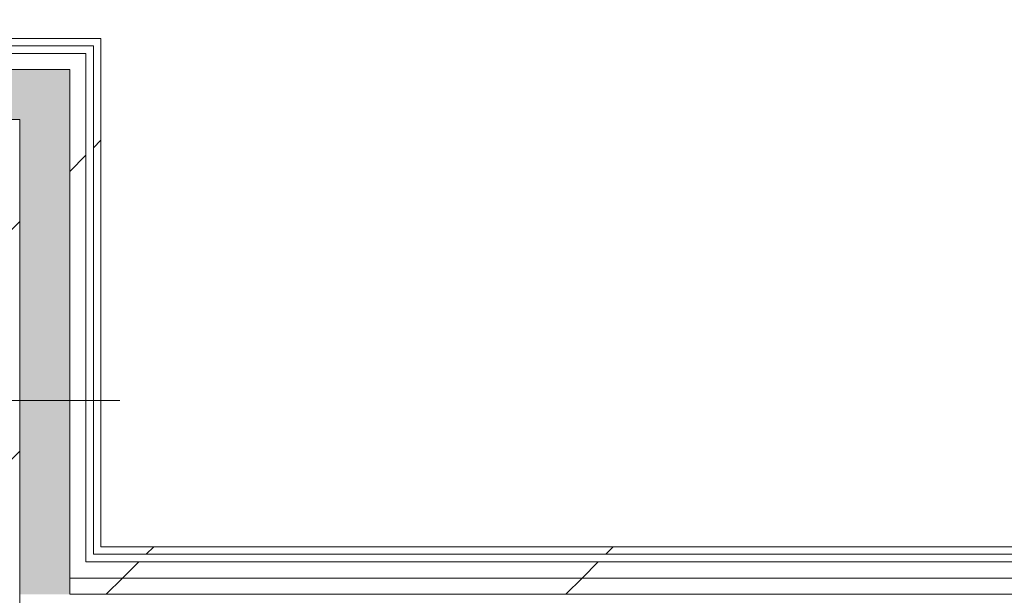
# Model space of a CAD drawing. Header units: millimetres. Extents: x -28277 to 305935, y -19284 to 4746.
# Tile 218 of 256: x 185211 to 185998, y -17170 to -16709. Entities that reach past the tile are written whole.
import ezdxf

# ---------------------------------------------------------------- set-up
doc = ezdxf.new("R2010")
doc.units = ezdxf.units.MM
doc.header["$MEASUREMENT"] = 0
doc.linetypes.add('Wipeout_Contour', pattern=[1000, 0, -1000])
for name, color, linetype in [('10_ESTR_Pilars', 7, 'Continuous'), ('Nuevo_08_E_Envans secs', 7, 'Continuous'), ('Nuevo_12_FAÇ_Façana', 7, 'Continuous')]:
    doc.layers.add(name, color=color, linetype=linetype)
for name, color, linetype, lineweight in [('10_ESTR_Pilars_Pluma_Nº__20', 1, 'Continuous', 5), ('10_ESTR_Pilars_Pluma_Nº__28', 7, 'Continuous', 20), ('10_ESTR_Pilars_Pluma_Nº__42', 8, 'Continuous', 25), ('Nuevo_08_E_Envans secs_Pluma_Nº__1', 7, 'Continuous', 5), ('Nuevo_12_FAÇ_Façana_Pluma_Nº__1', 7, 'Continuous', 5)]:
    doc.layers.add(name, color=color, linetype=linetype, lineweight=lineweight)
for name, color, linetype, lineweight, true_color in [('Nuevo_08_E_Envans secs_Pluma_Nº__102', 7, 'Continuous', 5, 0xcccccc), ('Nuevo_08_E_Envans secs_Pluma_Nº__171', 171, 'Continuous', 13, 0xaaaaff), ('Nuevo_08_E_Envans secs_Pluma_Nº__177', 7, 'Continuous', 15, 0xf7e046), ('Nuevo_12_FAÇ_Façana_Pluma_Nº__171', 171, 'Continuous', 13, 0xaaaaff), ('Nuevo_12_FAÇ_Façana_Pluma_Nº__177', 7, 'Continuous', 15, 0xf7e046)]:
    doc.layers.add(name, color=color, linetype=linetype, lineweight=lineweight, true_color=true_color)
pattern_1 = [(45, (184431.64, 0), (-367.696, 367.696), [390, -130]), (45, (184431.64, 367.7), (-367.696, 367.696), [390, -130])]

# ---------------------------------------------------------------- blocks, each defined once
blk = doc.blocks.new('Muro_121_7', base_point=(190260.53, -17276.98))
at = {"color": 254, "linetype": 'Wipeout_Contour', "lineweight": 0, "ltscale": 747807.504227}
blk.add_wipeout([(185275.53, -17136.98), (187054.56, -17136.98), (187054.56, -17130.98), (185275.53, -17130.98)], dxfattribs=at).dxf.layer = 'Nuevo_12_FAÇ_Façana'
at = {"color": 254, "linetype": 'Wipeout_Contour', "lineweight": 0, "ltscale": 747813.191453}
blk.add_wipeout([(185263.53, -17155.98), (187066.56, -17155.98), (187066.56, -17142.98), (185263.53, -17142.98)], dxfattribs=at).dxf.layer = 'Nuevo_12_FAÇ_Façana'
at = {"layer": 'Nuevo_12_FAÇ_Façana_Pluma_Nº__171', "linetype": 'Continuous', "lineweight": 13, "true_color": 0xaaaaff}
h = blk.add_hatch(dxfattribs=at)
h.set_pattern_fill('Panellat_HPL_0007', color=161, style=0, pattern_type=2)
h.set_pattern_definition(pattern_1)
h.paths.add_polyline_path([(185275.53, -17136.98), (187054.56, -17136.98), (187054.56, -17130.98), (185275.53, -17130.98)])
at = {"layer": 'Nuevo_12_FAÇ_Façana_Pluma_Nº__177', "linetype": 'Continuous', "lineweight": 15, "true_color": 0xf7e046}
h = blk.add_hatch(dxfattribs=at)
h.set_pattern_fill('Panellat_HPL_0007', color=53, style=0, pattern_type=2)
h.set_pattern_definition(pattern_1)
h.paths.add_polyline_path([(185263.53, -17155.98), (187066.56, -17155.98), (187066.56, -17142.98), (185263.53, -17142.98)])
at = {"color": 254, "linetype": 'Wipeout_Contour', "lineweight": 0, "ltscale": 744252.485363}
blk.add_wipeout([(185269.53, -17136.98), (185275.53, -17136.98), (185275.53, -17130.98), (185269.53, -17130.98)], dxfattribs=at).dxf.layer = 'Nuevo_12_FAÇ_Façana'
at = {"color": 254, "linetype": 'Wipeout_Contour', "lineweight": 0, "ltscale": 744196.461611}
blk.add_wipeout([(185250.53, -17155.98), (185263.53, -17155.98), (185263.53, -17142.98), (185250.53, -17142.98)], dxfattribs=at).dxf.layer = 'Nuevo_12_FAÇ_Façana'
at = {"layer": 'Nuevo_12_FAÇ_Façana_Pluma_Nº__171', "linetype": 'Continuous', "lineweight": 13, "true_color": 0xaaaaff}
h = blk.add_hatch(dxfattribs=at)
h.set_pattern_fill('Panellat_HPL_0007', color=161, style=0, pattern_type=2)
h.set_pattern_definition(pattern_1)
h.paths.add_polyline_path([(185269.53, -17136.98), (185275.53, -17136.98), (185275.53, -17130.98), (185269.53, -17130.98)])
at = {"layer": 'Nuevo_12_FAÇ_Façana_Pluma_Nº__177', "linetype": 'Continuous', "lineweight": 15, "true_color": 0xf7e046}
h = blk.add_hatch(dxfattribs=at)
h.set_pattern_fill('Panellat_HPL_0007', color=53, style=0, pattern_type=2)
h.set_pattern_definition(pattern_1)
h.paths.add_polyline_path([(185250.53, -17155.98), (185263.53, -17155.98), (185263.53, -17142.98), (185250.53, -17142.98)])
at = {"layer": 'Nuevo_12_FAÇ_Façana_Pluma_Nº__1', "color": 7, "linetype": 'Continuous', "lineweight": 5}
for p, q in [((185269.53, -17136.98), (185269.53, -17130.98)), ((185263.53, -17142.98), (185263.53, -17136.98)), ((187060.56, -17136.98), (185269.53, -17136.98)), ((187066.56, -17142.98), (185263.53, -17142.98))]:
    blk.add_line(p, q, dxfattribs=at)
at = {"layer": 'Nuevo_12_FAÇ_Façana_Pluma_Nº__1', "color": 7, "linetype": 'Continuous', "lineweight": 5, "flags": 128}
blk.add_lwpolyline([(187054.56, -17130.98), (185275.53, -17130.98)], dxfattribs=at)
at = {"color": 254, "linetype": 'Wipeout_Contour', "lineweight": 0, "ltscale": 747817.965527}
blk.add_wipeout([(185250.53, -17168.98), (187079.56, -17168.98), (187079.56, -17155.98), (185250.53, -17155.98)], dxfattribs=at).dxf.layer = 'Nuevo_12_FAÇ_Façana'
at = {"layer": 'Nuevo_12_FAÇ_Façana_Pluma_Nº__177', "linetype": 'Continuous', "lineweight": 15, "true_color": 0xf7e046}
h = blk.add_hatch(dxfattribs=at)
h.set_pattern_fill('Panellat_HPL_0007', color=53, style=0, pattern_type=2)
h.set_pattern_definition(pattern_1)
h.paths.add_polyline_path([(185250.53, -17168.98), (187079.56, -17168.98), (187079.56, -17155.98), (185250.53, -17155.98)])
at = {"layer": 'Nuevo_12_FAÇ_Façana_Pluma_Nº__1', "color": 7, "linetype": 'Continuous', "lineweight": 5}
for p, q in [((185250.53, -17155.98), (185250.53, -17142.98)), ((187079.56, -17155.98), (185250.53, -17155.98)), ((185250.53, -17168.98), (185250.53, -17155.98)), ((187092.56, -17168.98), (185250.53, -17168.98))]:
    blk.add_line(p, q, dxfattribs=at)
blk = doc.blocks.new('*X664', base_point=(184431.64, 0))
at = {"layer": 'Nuevo_08_E_Envans secs_Pluma_Nº__102', "linetype": 'Continuous', "lineweight": 5, "true_color": 0xcccccc}
blk.add_hatch(color=254, dxfattribs=at).paths.add_polyline_path([(185210.53, -17136.98), (185250.53, -17136.98), (185250.53, -17130.98), (185210.53, -17130.98)])
blk = doc.blocks.new('*X665', base_point=(184431.64, 0))
at = {"layer": 'Nuevo_08_E_Envans secs_Pluma_Nº__102', "linetype": 'Continuous', "lineweight": 5, "true_color": 0xcccccc}
blk.add_hatch(color=254, dxfattribs=at).paths.add_polyline_path([(185210.53, -17142.98), (185250.53, -17142.98), (185250.53, -17136.98), (185210.53, -17136.98)])
blk = doc.blocks.new('*X666', base_point=(184431.64, 0))
at = {"layer": 'Nuevo_08_E_Envans secs_Pluma_Nº__102', "linetype": 'Continuous', "lineweight": 5, "true_color": 0xcccccc}
blk.add_hatch(color=254, dxfattribs=at).paths.add_polyline_path([(185210.53, -17155.98), (185250.53, -17155.98), (185250.53, -17142.98), (185210.53, -17142.98)])
blk = doc.blocks.new('*X667', base_point=(184431.64, 0))
at = {"layer": 'Nuevo_08_E_Envans secs_Pluma_Nº__102', "linetype": 'Continuous', "lineweight": 5, "true_color": 0xcccccc}
blk.add_hatch(color=254, dxfattribs=at).paths.add_polyline_path([(185210.53, -17168.98), (185250.53, -17168.98), (185250.53, -17155.98), (185210.53, -17155.98)])
blk = doc.blocks.new('*X668', base_point=(184431.64, 0))
at = {"layer": 'Nuevo_08_E_Envans secs_Pluma_Nº__102', "linetype": 'Continuous', "lineweight": 5, "true_color": 0xcccccc}
blk.add_hatch(color=254, dxfattribs=at).paths.add_polyline_path([(185210.53, -16788.98), (185250.53, -16748.98), (185210.53, -16748.98)])
blk = doc.blocks.new('*X669', base_point=(184431.64, 0))
at = {"layer": 'Nuevo_08_E_Envans secs_Pluma_Nº__102', "linetype": 'Continuous', "lineweight": 5, "true_color": 0xcccccc}
blk.add_hatch(color=254, dxfattribs=at).paths.add_polyline_path([(185210.53, -16788.98), (185210.53, -17130.98), (185250.53, -17130.98), (185250.53, -16788.98)])
blk = doc.blocks.new('*X670', base_point=(184431.64, 0))
at = {"layer": 'Nuevo_08_E_Envans secs_Pluma_Nº__102', "linetype": 'Continuous', "lineweight": 5, "true_color": 0xcccccc}
blk.add_hatch(color=254, dxfattribs=at).paths.add_polyline_path([(185210.53, -16788.98), (185250.53, -16788.98), (185250.53, -16748.98)])
blk = doc.blocks.new('Muro_184_7', base_point=(185210.53, -17276.98))
at = {"layer": 'Nuevo_12_FAÇ_Façana_Pluma_Nº__1', "color": 7, "linetype": 'Continuous', "lineweight": 5}
blk.add_line((185250.53, -17168.98), (185250.53, -17155.98), dxfattribs=at)
at = {"layer": 'Nuevo_08_E_Envans secs', "color": 7, "lineweight": 20}
blk.add_blockref('*X667', (184431.64, 0), dxfattribs=at)
at = {"color": 254, "linetype": 'Wipeout_Contour', "lineweight": 0, "ltscale": 558075.445697}
blk.add_wipeout([(185269.53, -16729.98), (185275.53, -16723.98), (185269.53, -16723.98)], dxfattribs=at).dxf.layer = 'Nuevo_08_E_Envans secs'
at = {"color": 254, "linetype": 'Wipeout_Contour', "lineweight": 0, "ltscale": 558029.516663}
blk.add_wipeout([(185250.53, -16748.98), (185263.53, -16735.98), (185250.53, -16735.98)], dxfattribs=at).dxf.layer = 'Nuevo_08_E_Envans secs'
at = {"color": 254, "linetype": 'Wipeout_Contour', "lineweight": 0, "ltscale": 744190.748831}
blk.add_wipeout([(185250.53, -17136.98), (185263.53, -17136.98), (185263.53, -17130.98), (185250.53, -17130.98)], dxfattribs=at).dxf.layer = 'Nuevo_08_E_Envans secs'
at = {"layer": 'Nuevo_08_E_Envans secs_Pluma_Nº__171', "linetype": 'Continuous', "lineweight": 13, "true_color": 0xaaaaff}
h = blk.add_hatch(dxfattribs=at)
h.set_pattern_fill('Panellat_HPL_0007', color=161, style=0, pattern_type=2)
h.set_pattern_definition(pattern_1)
h.paths.add_polyline_path([(185269.53, -16729.98), (185275.53, -16723.98), (185269.53, -16723.98)])
at = {"layer": 'Nuevo_08_E_Envans secs_Pluma_Nº__177', "linetype": 'Continuous', "lineweight": 15, "true_color": 0xf7e046}
h = blk.add_hatch(dxfattribs=at)
h.set_pattern_fill('Panellat_HPL_0007', color=53, style=0, pattern_type=2)
h.set_pattern_definition(pattern_1)
h.paths.add_polyline_path([(185250.53, -16748.98), (185263.53, -16735.98), (185250.53, -16735.98)])
h = blk.add_hatch(dxfattribs=at)
h.set_pattern_fill('Panellat_HPL_0007', color=53, style=0, pattern_type=2)
h.set_pattern_definition(pattern_1)
h.paths.add_polyline_path([(185250.53, -17136.98), (185263.53, -17136.98), (185263.53, -17130.98), (185250.53, -17130.98)])
at = {"layer": 'Nuevo_08_E_Envans secs', "color": 7, "lineweight": 20}
for name in ['*X668', '*X664']:
    blk.add_blockref(name, (184431.64, 0), dxfattribs=at)
at = {"color": 254, "linetype": 'Wipeout_Contour', "lineweight": 0, "ltscale": 744178.396718}
blk.add_wipeout([(185269.53, -16729.98), (185269.53, -17130.98), (185275.53, -17130.98), (185275.53, -16729.98)], dxfattribs=at).dxf.layer = 'Nuevo_08_E_Envans secs'
at = {"color": 254, "linetype": 'Wipeout_Contour', "lineweight": 0, "ltscale": 744120.073698}
blk.add_wipeout([(185250.53, -16748.98), (185250.53, -17130.98), (185263.53, -17130.98), (185263.53, -16748.98)], dxfattribs=at).dxf.layer = 'Nuevo_08_E_Envans secs'
at = {"color": 254, "linetype": 'Wipeout_Contour', "lineweight": 0, "ltscale": 744192.959484}
blk.add_wipeout([(185250.53, -17142.98), (185263.53, -17142.98), (185263.53, -17136.98), (185250.53, -17136.98)], dxfattribs=at).dxf.layer = 'Nuevo_08_E_Envans secs'
at = {"layer": 'Nuevo_08_E_Envans secs_Pluma_Nº__171', "linetype": 'Continuous', "lineweight": 13, "true_color": 0xaaaaff}
h = blk.add_hatch(dxfattribs=at)
h.set_pattern_fill('Panellat_HPL_0007', color=161, style=0, pattern_type=2)
h.set_pattern_definition(pattern_1)
h.paths.add_polyline_path([(185269.53, -16729.98), (185269.53, -17130.98), (185275.53, -17130.98), (185275.53, -16729.98)])
at = {"layer": 'Nuevo_08_E_Envans secs_Pluma_Nº__177', "linetype": 'Continuous', "lineweight": 15, "true_color": 0xf7e046}
h = blk.add_hatch(dxfattribs=at)
h.set_pattern_fill('Panellat_HPL_0007', color=53, style=0, pattern_type=2)
h.set_pattern_definition(pattern_1)
h.paths.add_polyline_path([(185250.53, -16748.98), (185250.53, -17130.98), (185263.53, -17130.98), (185263.53, -16748.98)])
h = blk.add_hatch(dxfattribs=at)
h.set_pattern_fill('Panellat_HPL_0007', color=53, style=0, pattern_type=2)
h.set_pattern_definition(pattern_1)
h.paths.add_polyline_path([(185250.53, -17142.98), (185263.53, -17142.98), (185263.53, -17136.98), (185250.53, -17136.98)])
at = {"layer": 'Nuevo_08_E_Envans secs_Pluma_Nº__1', "color": 7, "linetype": 'Continuous', "lineweight": 5}
for p, q in [((185269.53, -17130.98), (185269.53, -16735.98)), ((185250.53, -17130.98), (185250.53, -16788.98))]:
    blk.add_line(p, q, dxfattribs=at)
at = {"layer": 'Nuevo_12_FAÇ_Façana_Pluma_Nº__1', "color": 7, "linetype": 'Continuous', "lineweight": 5}
for p, q in [((185250.53, -17136.98), (185250.53, -17130.98)), ((185263.53, -17136.98), (185263.53, -17130.98)), ((185269.53, -17136.98), (185269.53, -17130.98)), ((185250.53, -17142.98), (185250.53, -17136.98)), ((185263.53, -17142.98), (185263.53, -17136.98)), ((185250.53, -17155.98), (185250.53, -17142.98))]:
    blk.add_line(p, q, dxfattribs=at)
at = {"layer": 'Nuevo_08_E_Envans secs', "color": 7, "lineweight": 20}
for name in ['*X669', '*X665', '*X666']:
    blk.add_blockref(name, (184431.64, 0), dxfattribs=at)
at = {"color": 254, "linetype": 'Wipeout_Contour', "lineweight": 0, "ltscale": 558081.054865}
blk.add_wipeout([(185269.53, -16729.98), (185275.53, -16729.98), (185275.53, -16723.98)], dxfattribs=at).dxf.layer = 'Nuevo_08_E_Envans secs'
at = {"color": 254, "linetype": 'Wipeout_Contour', "lineweight": 0, "ltscale": 558042.728061}
blk.add_wipeout([(185250.53, -16748.98), (185263.53, -16748.98), (185263.53, -16735.98)], dxfattribs=at).dxf.layer = 'Nuevo_08_E_Envans secs'
at = {"layer": 'Nuevo_08_E_Envans secs_Pluma_Nº__171', "linetype": 'Continuous', "lineweight": 13, "true_color": 0xaaaaff}
h = blk.add_hatch(dxfattribs=at)
h.set_pattern_fill('Panellat_HPL_0007', color=161, style=0, pattern_type=2)
h.set_pattern_definition(pattern_1)
h.paths.add_polyline_path([(185269.53, -16729.98), (185275.53, -16729.98), (185275.53, -16723.98)])
at = {"layer": 'Nuevo_08_E_Envans secs_Pluma_Nº__177', "linetype": 'Continuous', "lineweight": 15, "true_color": 0xf7e046}
h = blk.add_hatch(dxfattribs=at)
h.set_pattern_fill('Panellat_HPL_0007', color=53, style=0, pattern_type=2)
h.set_pattern_definition(pattern_1)
h.paths.add_polyline_path([(185250.53, -16748.98), (185263.53, -16748.98), (185263.53, -16735.98)])
at = {"layer": 'Nuevo_08_E_Envans secs_Pluma_Nº__1', "color": 7, "linetype": 'Continuous', "lineweight": 5}
for p, q in [((185269.53, -16729.98), (185263.53, -16729.98)), ((185269.53, -16735.98), (185269.53, -16729.98)), ((185263.53, -16735.98), (185250.53, -16735.98)), ((185263.53, -16748.98), (185263.53, -16735.98)), ((185250.53, -16748.98), (185210.53, -16748.98)), ((185250.53, -16788.98), (185250.53, -16748.98)), ((185263.53, -17130.98), (185263.53, -16748.98))]:
    blk.add_line(p, q, dxfattribs=at)
at = {"layer": 'Nuevo_08_E_Envans secs_Pluma_Nº__1', "color": 7, "linetype": 'Continuous', "lineweight": 5, "flags": 128}
for points in [[(185275.53, -16723.98), (185269.53, -16723.98)], [(185275.53, -17130.98), (185275.53, -16723.98)]]:
    blk.add_lwpolyline(points, dxfattribs=at)
at = {"layer": 'Nuevo_08_E_Envans secs', "color": 7, "lineweight": 20}
blk.add_blockref('*X670', (184431.64, 0), dxfattribs=at)
blk = doc.blocks.new('*X672', base_point=(184431.64, 0))
at = {"layer": 'Nuevo_08_E_Envans secs_Pluma_Nº__102', "linetype": 'Continuous', "lineweight": 5, "true_color": 0xcccccc}
blk.add_hatch(color=254, dxfattribs=at).paths.add_polyline_path([(184860.53, -16788.98), (184820.53, -16748.98), (184820.53, -16788.98)])
blk = doc.blocks.new('*X673', base_point=(184431.64, 0))
at = {"layer": 'Nuevo_08_E_Envans secs_Pluma_Nº__102', "linetype": 'Continuous', "lineweight": 5, "true_color": 0xcccccc}
blk.add_hatch(color=254, dxfattribs=at).paths.add_polyline_path([(184860.53, -16788.98), (185210.53, -16788.98), (185210.53, -16748.98), (184860.53, -16748.98)])
blk = doc.blocks.new('*X674', base_point=(184431.64, 0))
at = {"layer": 'Nuevo_08_E_Envans secs_Pluma_Nº__102', "linetype": 'Continuous', "lineweight": 5, "true_color": 0xcccccc}
blk.add_hatch(color=254, dxfattribs=at).paths.add_polyline_path([(184860.53, -16748.98), (184820.53, -16748.98), (184860.53, -16788.98)])
blk = doc.blocks.new('Muro_185_7', base_point=(185210.53, -16788.98))
at = {"color": 254, "linetype": 'Wipeout_Contour', "lineweight": 0, "ltscale": 556659.850687}
blk.add_wipeout([(184795.53, -16729.98), (184801.53, -16729.98), (184795.53, -16723.98)], dxfattribs=at).dxf.layer = 'Nuevo_08_E_Envans secs'
at = {"color": 254, "linetype": 'Wipeout_Contour', "lineweight": 0, "ltscale": 556707.185329}
blk.add_wipeout([(184807.53, -16748.98), (184820.53, -16748.98), (184807.53, -16735.98)], dxfattribs=at).dxf.layer = 'Nuevo_08_E_Envans secs'
at = {"layer": 'Nuevo_08_E_Envans secs_Pluma_Nº__171', "linetype": 'Continuous', "lineweight": 13, "true_color": 0xaaaaff}
h = blk.add_hatch(dxfattribs=at)
h.set_pattern_fill('Panellat_HPL_0007', color=161, style=0, pattern_type=2)
h.set_pattern_definition(pattern_1)
h.paths.add_polyline_path([(184795.53, -16729.98), (184801.53, -16729.98), (184795.53, -16723.98)])
at = {"layer": 'Nuevo_08_E_Envans secs_Pluma_Nº__177', "linetype": 'Continuous', "lineweight": 15, "true_color": 0xf7e046}
h = blk.add_hatch(dxfattribs=at)
h.set_pattern_fill('Panellat_HPL_0007', color=53, style=0, pattern_type=2)
h.set_pattern_definition(pattern_1)
h.paths.add_polyline_path([(184807.53, -16748.98), (184820.53, -16748.98), (184807.53, -16735.98)])
at = {"layer": 'Nuevo_08_E_Envans secs', "color": 7, "lineweight": 20}
blk.add_blockref('*X672', (184431.64, 0), dxfattribs=at)
at = {"color": 254, "linetype": 'Wipeout_Contour', "lineweight": 0, "ltscale": 743160.18363}
blk.add_wipeout([(184801.53, -16729.98), (185269.53, -16729.98), (185269.53, -16723.98), (184801.53, -16723.98)], dxfattribs=at).dxf.layer = 'Nuevo_08_E_Envans secs'
at = {"color": 254, "linetype": 'Wipeout_Contour', "lineweight": 0, "ltscale": 743165.767759}
blk.add_wipeout([(184820.53, -16748.98), (185250.53, -16748.98), (185250.53, -16735.98), (184820.53, -16735.98)], dxfattribs=at).dxf.layer = 'Nuevo_08_E_Envans secs'
at = {"layer": 'Nuevo_08_E_Envans secs_Pluma_Nº__171', "linetype": 'Continuous', "lineweight": 13, "true_color": 0xaaaaff}
h = blk.add_hatch(dxfattribs=at)
h.set_pattern_fill('Panellat_HPL_0007', color=161, style=0, pattern_type=2)
h.set_pattern_definition(pattern_1)
h.paths.add_polyline_path([(184801.53, -16729.98), (185269.53, -16729.98), (185269.53, -16723.98), (184801.53, -16723.98)])
at = {"layer": 'Nuevo_08_E_Envans secs_Pluma_Nº__177', "linetype": 'Continuous', "lineweight": 15, "true_color": 0xf7e046}
h = blk.add_hatch(dxfattribs=at)
h.set_pattern_fill('Panellat_HPL_0007', color=53, style=0, pattern_type=2)
h.set_pattern_definition(pattern_1)
h.paths.add_polyline_path([(184820.53, -16748.98), (185250.53, -16748.98), (185250.53, -16735.98), (184820.53, -16735.98)])
at = {"layer": 'Nuevo_08_E_Envans secs_Pluma_Nº__1', "color": 7, "linetype": 'Continuous', "lineweight": 5}
for p, q in [((185263.53, -16729.98), (184807.53, -16729.98)), ((185269.53, -16729.98), (185263.53, -16729.98)), ((185263.53, -16735.98), (185250.53, -16735.98)), ((185210.53, -16748.98), (184860.53, -16748.98)), ((185250.53, -16748.98), (185210.53, -16748.98))]:
    blk.add_line(p, q, dxfattribs=at)
at = {"layer": 'Nuevo_08_E_Envans secs', "color": 7, "lineweight": 20}
blk.add_blockref('*X673', (184431.64, 0), dxfattribs=at)
at = {"color": 254, "linetype": 'Wipeout_Contour', "lineweight": 0, "ltscale": 556664.199307}
blk.add_wipeout([(184801.53, -16723.98), (184795.53, -16723.98), (184801.53, -16729.98)], dxfattribs=at).dxf.layer = 'Nuevo_08_E_Envans secs'
at = {"color": 254, "linetype": 'Wipeout_Contour', "lineweight": 0, "ltscale": 556717.873289}
blk.add_wipeout([(184820.53, -16735.98), (184807.53, -16735.98), (184820.53, -16748.98)], dxfattribs=at).dxf.layer = 'Nuevo_08_E_Envans secs'
at = {"layer": 'Nuevo_08_E_Envans secs_Pluma_Nº__171', "linetype": 'Continuous', "lineweight": 13, "true_color": 0xaaaaff}
h = blk.add_hatch(dxfattribs=at)
h.set_pattern_fill('Panellat_HPL_0007', color=161, style=0, pattern_type=2)
h.set_pattern_definition(pattern_1)
h.paths.add_polyline_path([(184801.53, -16723.98), (184795.53, -16723.98), (184801.53, -16729.98)])
at = {"layer": 'Nuevo_08_E_Envans secs_Pluma_Nº__177', "linetype": 'Continuous', "lineweight": 15, "true_color": 0xf7e046}
h = blk.add_hatch(dxfattribs=at)
h.set_pattern_fill('Panellat_HPL_0007', color=53, style=0, pattern_type=2)
h.set_pattern_definition(pattern_1)
h.paths.add_polyline_path([(184820.53, -16735.98), (184807.53, -16735.98), (184820.53, -16748.98)])
at = {"layer": 'Nuevo_08_E_Envans secs_Pluma_Nº__1', "color": 7, "linetype": 'Continuous', "lineweight": 5}
for p, q in [((184801.53, -16729.98), (184801.53, -16735.98)), ((184807.53, -16729.98), (184801.53, -16729.98)), ((184807.53, -16735.98), (184807.53, -16748.98)), ((184820.53, -16735.98), (184807.53, -16735.98)), ((185250.53, -16735.98), (184820.53, -16735.98)), ((184820.53, -16748.98), (184820.53, -16788.98)), ((184860.53, -16748.98), (184820.53, -16748.98))]:
    blk.add_line(p, q, dxfattribs=at)
at = {"layer": 'Nuevo_08_E_Envans secs_Pluma_Nº__1', "color": 7, "linetype": 'Continuous', "lineweight": 5, "flags": 128}
for points in [[(184795.53, -16723.98), (184795.53, -16729.98)], [(185269.53, -16723.98), (184795.53, -16723.98)]]:
    blk.add_lwpolyline(points, dxfattribs=at)
at = {"layer": 'Nuevo_08_E_Envans secs', "color": 7, "lineweight": 20}
blk.add_blockref('*X674', (184431.64, 0), dxfattribs=at)
blk = doc.blocks.new('Pilar_33_7', base_point=(185035.53, -17013.98))
at = {"color": 254, "linetype": 'Wipeout_Contour', "lineweight": 0, "ltscale": 743264.957767}
blk.add_wipeout([(184860.53, -17238.98), (185210.53, -17238.98), (185210.53, -16788.98), (184860.53, -16788.98)], dxfattribs=at).dxf.layer = '10_ESTR_Pilars'
at = {"layer": '10_ESTR_Pilars_Pluma_Nº__42', "linetype": 'Continuous', "lineweight": 25}
h = blk.add_hatch(dxfattribs=at)
h.set_pattern_fill('00_GCT_trama_45º_e1_400__03', color=8, style=0, pattern_type=2)
h.set_pattern_definition([(45, (184431.64, 0), (-91.9239, 91.9239), [])])
h.paths.add_polyline_path([(184860.53, -17238.98), (185210.53, -17238.98), (185210.53, -16788.98), (184860.53, -16788.98)])
at = {"layer": '10_ESTR_Pilars_Pluma_Nº__20', "color": 1, "linetype": 'Continuous', "lineweight": 5}
for p, q in [((185035.53, -16933.98), (185035.53, -16708.98)), ((184955.53, -17013.98), (184780.53, -17013.98)), ((185115.53, -17013.98), (185290.53, -17013.98)), ((185035.53, -17093.98), (185035.53, -17318.98))]:
    blk.add_line(p, q, dxfattribs=at)
blk.add_point((185035.53, -17013.98), dxfattribs=at)
at = {"layer": '10_ESTR_Pilars_Pluma_Nº__28', "color": 7, "linetype": 'Continuous', "lineweight": 20, "flags": 128}
blk.add_lwpolyline([(184860.53, -17238.98), (185210.53, -17238.98), (185210.53, -16788.98), (184860.53, -16788.98)], close=True, dxfattribs=at)

msp = doc.modelspace()

# ---------------------------------------------------------------- block references
at = {"layer": 'Nuevo_12_FAÇ_Façana', "color": 7, "lineweight": 20}
msp.add_blockref('Muro_121_7', (190260.534, -17276.976), dxfattribs=at)

# ---------------------------------------------------------------- next in the draw order: block references
at = {"layer": 'Nuevo_08_E_Envans secs', "color": 7, "lineweight": 20}
msp.add_blockref('Muro_184_7', (185210.534, -17276.976), dxfattribs=at)

# ---------------------------------------------------------------- next in the draw order: block references
msp.add_blockref('Muro_185_7', (185210.534, -16788.976), dxfattribs=at)

# ---------------------------------------------------------------- next in the draw order: block references
at = {"layer": '10_ESTR_Pilars', "color": 7, "lineweight": 20}
msp.add_blockref('Pilar_33_7', (185035.534, -17013.976), dxfattribs=at)

doc.saveas('drawing.dxf')
